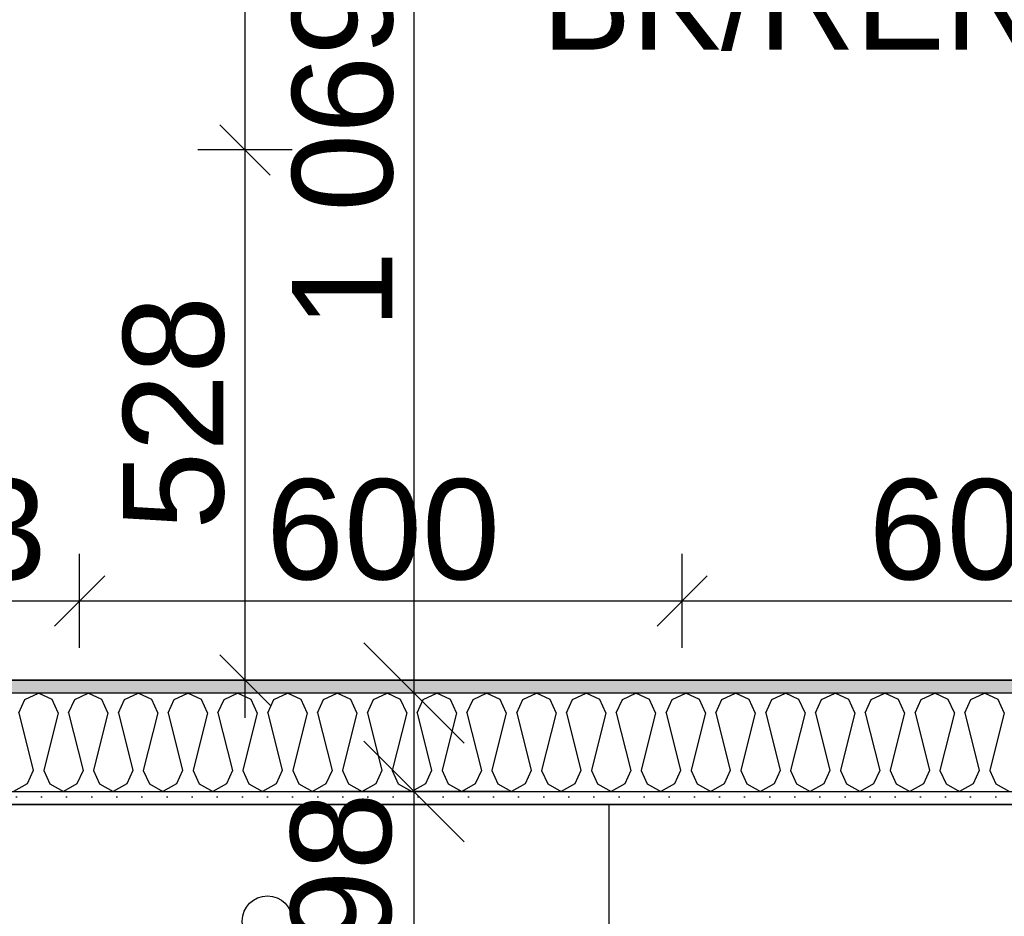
# Model space of a CAD drawing. Header units: millimetres. Extents: x -5000 to 341424, y -9235 to 550260.
# Tile 254 of 256: x 314728 to 315709, y 347937 to 348830. Entities that reach past the tile are written whole.
import ezdxf
from ezdxf.enums import TextEntityAlignment as Align

# ---------------------------------------------------------------- set-up
doc = ezdxf.new("R2010")
doc.units = ezdxf.units.MM
doc.header["$LTSCALE"] = 0.5
doc.header["$MEASUREMENT"] = 0
doc.linetypes.add('PLINE', pattern=[0])
doc.layers.add('236- Innvendig kledning og overflate(Nye konstruksjoner)', color=7, linetype='Continuous', lineweight=0)
for name, color, linetype in [('242- Ikke-bærende innervegger (Skravur)(Nye konstruksjoner)', 7, 'Continuous'), ('242- Ikke-bærende innervegger(Nye konstruksjoner)', 7, 'Continuous'), ('257- Systemhimlinger (Skravur)(Nye konstruksjoner)', 7, 'Continuous'), ('257- Systemhimlinger(Nye konstruksjoner)', 7, 'Continuous'), ('315- Utstyr for sanitærinstallasjoner(Nye konstruksjoner)', 7, 'Continuous'), ('842-M___1_50 Målsetting bygning', 7, 'Continuous'), ('842-M___1_50 Målsetting bygning(Nye konstruksjoner)', 7, 'Continuous'), ('862- M___Nettoareal(Nye konstruksjoner)', 7, 'Continuous'), ('862- M___Nettoareal(Polylinje)(Nye konstruksjoner)', 7, 'Continuous'), ('862- M___Nettoareal(Tekst)(Nye konstruksjoner)', 7, 'Continuous')]:
    doc.layers.add(name, color=color, linetype=linetype)
doc.styles.add('GENERATED_STYLE_1', font='txt')
doc.styles.add('GENERATED_STYLE_3', font='arial.ttf')
doc.dimstyles.new('GENERATED_STYLE__2', dxfattribs={"dimtxt": 100, "dimasz": 95, "dimexe": 0.18, "dimexo": 0.0625, "dimgap": 0, "dimtad": 1, "dimtih": 1, "dimtoh": 1, "dimdec": 0, "dimzin": 0, "dimdsep": 46, "dimtxsty": 'GENERATED_STYLE_3', "dimblk": 'ARROWHEAD_6', "dimblk1": 'ARROWHEAD_6', "dimblk2": 'ARROWHEAD_6', "dimcen": 0.09, "dimse1": 1, "dimse2": 1, "dimclrd": 256, "dimclre": 256, "dimclrt": 256, "dimadec": 1, "dimazin": 0, "dimtfac": 1, "dimtdec": 4, "dimtmove": 0, "dimatfit": 3, "dimfxl": 1, "dimtolj": 1, "dimtzin": 0, "dimarcsym": 0})
doc.dimstyles.new('GENERATED_STYLE__3', dxfattribs={"dimtxt": 100, "dimasz": 95, "dimexe": 0.18, "dimexo": 0.0625, "dimgap": 0, "dimtad": 1, "dimdec": 0, "dimzin": 0, "dimdsep": 46, "dimtxsty": 'GENERATED_STYLE_3', "dimblk": 'ARROWHEAD_6', "dimblk1": 'ARROWHEAD_6', "dimblk2": 'ARROWHEAD_6', "dimcen": 0.09, "dimse1": 1, "dimse2": 1, "dimclrd": 256, "dimclre": 256, "dimclrt": 256, "dimadec": 1, "dimazin": 0, "dimtfac": 1, "dimtdec": 4, "dimtmove": 2, "dimatfit": 3, "dimfxl": 1, "dimtolj": 1, "dimtzin": 0, "dimarcsym": 0})
doc.dimstyles.new('GENERATED_STYLE__4', dxfattribs={"dimtxt": 100, "dimasz": 95, "dimexe": 0.18, "dimexo": 0.0625, "dimgap": 0, "dimtad": 1, "dimdec": 0, "dimzin": 0, "dimdsep": 46, "dimtxsty": 'GENERATED_STYLE_3', "dimblk": 'ARROWHEAD_6', "dimblk1": 'ARROWHEAD_6', "dimblk2": 'ARROWHEAD_6', "dimcen": 0.09, "dimse1": 1, "dimse2": 1, "dimclrd": 256, "dimclre": 256, "dimclrt": 256, "dimadec": 1, "dimazin": 0, "dimtfac": 1, "dimtdec": 4, "dimtmove": 0, "dimatfit": 3, "dimfxl": 1, "dimtolj": 1, "dimtzin": 0, "dimarcsym": 0})
doc.dimstyles.new('GENERATED_STYLE__5', dxfattribs={"dimtxt": 100, "dimasz": 47.5, "dimexe": 0.18, "dimexo": 0.0625, "dimgap": 0, "dimtad": 1, "dimtih": 1, "dimtoh": 1, "dimdec": 0, "dimzin": 0, "dimdsep": 46, "dimtxsty": 'GENERATED_STYLE_3', "dimblk": 'ARROWHEAD_6', "dimblk1": 'ARROWHEAD_6', "dimblk2": 'ARROWHEAD_6', "dimcen": 0.09, "dimse1": 1, "dimse2": 1, "dimclrd": 256, "dimclre": 256, "dimclrt": 256, "dimadec": 1, "dimazin": 0, "dimtfac": 1, "dimtdec": 4, "dimtmove": 0, "dimatfit": 3, "dimfxl": 1, "dimtolj": 1, "dimtzin": 0, "dimarcsym": 0})
doc.dimstyles.new('GENERATED_STYLE__7', dxfattribs={"dimtxt": 100, "dimasz": 47.5, "dimexe": 0.18, "dimexo": 0.0625, "dimgap": 0, "dimtad": 1, "dimdec": 0, "dimzin": 0, "dimdsep": 46, "dimtxsty": 'GENERATED_STYLE_3', "dimblk": 'ARROWHEAD_6', "dimblk1": 'ARROWHEAD_6', "dimblk2": 'ARROWHEAD_6', "dimcen": 0.09, "dimse1": 1, "dimse2": 1, "dimclrd": 256, "dimclre": 256, "dimclrt": 256, "dimadec": 1, "dimazin": 0, "dimtfac": 1, "dimtdec": 4, "dimtmove": 0, "dimatfit": 3, "dimfxl": 1, "dimtolj": 1, "dimtzin": 0, "dimarcsym": 0})
pattern_1 = [(0, (0, 0), (0, 43.30127), [0, -25]), (0, (12.5, 21.65), (0, 43.30127), [0, -25])]

# ---------------------------------------------------------------- blocks, each defined once
blk = doc.blocks.new('HCWC_DUSJ__20', base_point=(315241.89, 346753.11))
at = {"layer": '862- M___Nettoareal(Polylinje)(Nye konstruksjoner)', "linetype": 'PLINE', "flags": 128}
blk.add_lwpolyline([(316779.91, 345447.84), (316779.91, 348047.84), (314484.9, 348047.84), (314484.9, 345447.84)], close=True, dxfattribs=at)
at = {"layer": '862- M___Nettoareal(Tekst)(Nye konstruksjoner)', "style": 'GENERATED_STYLE_1'}
for tag, p in [('DUMMY_861', (315633.43, 346941.35)), ('ROOM_NAME', (314850.34, 346891.53)), ('DUMMY_862', (314850.34, 346753.11))]:
    blk.add_attdef(tag, text='', height=100, dxfattribs=at).set_placement(p, align=Align.TOP_LEFT)
blk = doc.blocks.new('BK_RENHOLD__31', base_point=(315672.98, 348761.29))
at = {"layer": '862- M___Nettoareal(Polylinje)(Nye konstruksjoner)', "linetype": 'PLINE', "flags": 128}
blk.add_lwpolyline([(316890.91, 349227.84), (314484.9, 349227.84), (314484.9, 348171.84), (316890.91, 348171.84)], close=True, dxfattribs=at)
at = {"layer": '862- M___Nettoareal(Tekst)(Nye konstruksjoner)', "style": 'GENERATED_STYLE_1'}
for tag, p in [('DUMMY_861', (316097.93, 348949.53)), ('ROOM_NAME', (315248.04, 348899.71)), ('DUMMY_862', (315248.04, 348761.29))]:
    blk.add_attdef(tag, text='', height=100, dxfattribs=at).set_placement(p, align=Align.TOP_LEFT)
blk = doc.blocks.new('*X286')
at = {"layer": '242- Ikke-bærende innervegger (Skravur)(Nye konstruksjoner)', "linetype": 'PLINE'}
for p, q in [((314727.43, 348139.16), (314733.47, 348152.44)), ((314733.47, 348152.44), (314747.01, 348158.84)), ((314760.54, 348152.44), (314747.01, 348158.84)), ((314766.59, 348139.16), (314760.54, 348152.44)), ((314777, 348139.16), (314783.04, 348152.44)), ((314783.04, 348152.44), (314796.58, 348158.84)), ((314810.12, 348152.44), (314796.58, 348158.84)), ((314816.16, 348139.16), (314810.12, 348152.44)), ((314826.57, 348139.16), (314832.62, 348152.44)), ((314832.62, 348152.44), (314846.15, 348158.84)), ((314859.69, 348152.44), (314846.15, 348158.84)), ((314865.73, 348139.16), (314859.69, 348152.44)), ((314876.15, 348139.16), (314882.19, 348152.44)), ((314882.19, 348152.44), (314895.73, 348158.84)), ((314909.27, 348152.44), (314895.73, 348158.84)), ((314915.31, 348139.16), (314909.27, 348152.44)), ((314925.72, 348139.16), (314931.76, 348152.44)), ((314931.76, 348152.44), (314945.3, 348158.84)), ((314958.84, 348152.44), (314945.3, 348158.84)), ((314964.88, 348139.16), (314958.84, 348152.44)), ((314975.3, 348139.16), (314981.34, 348152.44)), ((314981.34, 348152.44), (314994.88, 348158.84)), ((315008.42, 348152.44), (314994.88, 348158.84)), ((315014.46, 348139.16), (315008.42, 348152.44)), ((315024.87, 348139.16), (315030.91, 348152.44)), ((315030.91, 348152.44), (315044.45, 348158.84)), ((315057.99, 348152.44), (315044.45, 348158.84)), ((315064.03, 348139.16), (315057.99, 348152.44)), ((315074.45, 348139.16), (315080.49, 348152.44)), ((315080.49, 348152.44), (315094.03, 348158.84)), ((315107.56, 348152.44), (315094.03, 348158.84)), ((315113.61, 348139.16), (315107.56, 348152.44)), ((315124.02, 348139.16), (315130.06, 348152.44)), ((315130.06, 348152.44), (315143.6, 348158.84)), ((315157.14, 348152.44), (315143.6, 348158.84)), ((315163.18, 348139.16), (315157.14, 348152.44)), ((315173.59, 348139.16), (315179.64, 348152.44)), ((315179.64, 348152.44), (315193.17, 348158.84)), ((315206.71, 348152.44), (315193.17, 348158.84)), ((315212.75, 348139.16), (315206.71, 348152.44)), ((315223.17, 348139.16), (315229.21, 348152.44)), ((315229.21, 348152.44), (315242.75, 348158.84)), ((315256.29, 348152.44), (315242.75, 348158.84)), ((315262.33, 348139.16), (315256.29, 348152.44)), ((315272.74, 348139.16), (315278.78, 348152.44)), ((315278.78, 348152.44), (315292.32, 348158.84)), ((315305.86, 348152.44), (315292.32, 348158.84)), ((315311.9, 348139.16), (315305.86, 348152.44)), ((315322.32, 348139.16), (315328.36, 348152.44)), ((315328.36, 348152.44), (315341.9, 348158.84)), ((315355.44, 348152.44), (315341.9, 348158.84)), ((315361.48, 348139.16), (315355.44, 348152.44)), ((315371.89, 348139.16), (315377.93, 348152.44)), ((315377.93, 348152.44), (315391.47, 348158.84)), ((315405.01, 348152.44), (315391.47, 348158.84)), ((315411.05, 348139.16), (315405.01, 348152.44)), ((315421.47, 348139.16), (315427.51, 348152.44)), ((315427.51, 348152.44), (315441.05, 348158.84)), ((315454.58, 348152.44), (315441.05, 348158.84)), ((315460.62, 348139.16), (315454.58, 348152.44)), ((315471.04, 348139.16), (315477.08, 348152.44)), ((315477.08, 348152.44), (315490.62, 348158.84)), ((315504.16, 348152.44), (315490.62, 348158.84)), ((315510.2, 348139.16), (315504.16, 348152.44)), ((315520.61, 348139.16), (315526.66, 348152.44)), ((315526.66, 348152.44), (315540.19, 348158.84)), ((315553.73, 348152.44), (315540.19, 348158.84)), ((315559.77, 348139.16), (315553.73, 348152.44)), ((315570.19, 348139.16), (315576.23, 348152.44)), ((315576.23, 348152.44), (315589.77, 348158.84)), ((315603.31, 348152.44), (315589.77, 348158.84)), ((315609.35, 348139.16), (315603.31, 348152.44)), ((315619.76, 348139.16), (315625.8, 348152.44)), ((315625.8, 348152.44), (315639.34, 348158.84)), ((315652.88, 348152.44), (315639.34, 348158.84)), ((315658.92, 348139.16), (315652.88, 348152.44)), ((315669.34, 348139.16), (315675.38, 348152.44)), ((315675.38, 348152.44), (315688.92, 348158.84)), ((315702.45, 348152.44), (315688.92, 348158.84)), ((315708.5, 348139.16), (315702.45, 348152.44)), ((314727.43, 348139.16), (314741.8, 348081.67)), ((314766.59, 348139.16), (314752.21, 348081.67)), ((314777, 348139.16), (314791.37, 348081.67)), ((314816.16, 348139.16), (314801.79, 348081.67)), ((314826.57, 348139.16), (314840.95, 348081.67)), ((314865.73, 348139.16), (314851.36, 348081.67)), ((314876.15, 348139.16), (314890.52, 348081.67)), ((314915.31, 348139.16), (314900.94, 348081.67)), ((314925.72, 348139.16), (314940.1, 348081.67)), ((314964.88, 348139.16), (314950.51, 348081.67)), ((314975.3, 348139.16), (314989.67, 348081.67)), ((315014.46, 348139.16), (315000.08, 348081.67)), ((315024.87, 348139.16), (315039.24, 348081.67)), ((315064.03, 348139.16), (315049.66, 348081.67)), ((315074.45, 348139.16), (315088.82, 348081.67)), ((315113.61, 348139.16), (315099.23, 348081.67)), ((315124.02, 348139.16), (315138.39, 348081.67)), ((315163.18, 348139.16), (315148.81, 348081.67)), ((315173.59, 348139.16), (315187.97, 348081.67)), ((315212.75, 348139.16), (315198.38, 348081.67)), ((315223.17, 348139.16), (315237.54, 348081.67)), ((315262.33, 348139.16), (315247.96, 348081.67)), ((315272.74, 348139.16), (315287.11, 348081.67)), ((315311.9, 348139.16), (315297.53, 348081.67)), ((315322.32, 348139.16), (315336.69, 348081.67)), ((315361.48, 348139.16), (315347.1, 348081.67)), ((315371.89, 348139.16), (315386.26, 348081.67)), ((315411.05, 348139.16), (315396.68, 348081.67)), ((315421.47, 348139.16), (315435.84, 348081.67)), ((315460.62, 348139.16), (315446.25, 348081.67)), ((315471.04, 348139.16), (315485.41, 348081.67)), ((315510.2, 348139.16), (315495.83, 348081.67)), ((315520.61, 348139.16), (315534.99, 348081.67)), ((315559.77, 348139.16), (315545.4, 348081.67)), ((315570.19, 348139.16), (315584.56, 348081.67)), ((315609.35, 348139.16), (315594.98, 348081.67)), ((315619.76, 348139.16), (315634.13, 348081.67)), ((315658.92, 348139.16), (315644.55, 348081.67)), ((315669.34, 348139.16), (315683.71, 348081.67)), ((315708.5, 348139.16), (315694.12, 348081.67)), ((314741.8, 348081.67), (314735.76, 348068.4)), ((314752.21, 348081.67), (314758.25, 348068.4)), ((314791.37, 348081.67), (314785.33, 348068.4)), ((314801.79, 348081.67), (314807.83, 348068.4)), ((314840.95, 348081.67), (314834.91, 348068.4)), ((314851.36, 348081.67), (314857.4, 348068.4)), ((314890.52, 348081.67), (314884.48, 348068.4)), ((314900.94, 348081.67), (314906.98, 348068.4)), ((314940.1, 348081.67), (314934.05, 348068.4)), ((314950.51, 348081.67), (314956.55, 348068.4)), ((314989.67, 348081.67), (314983.63, 348068.4)), ((315000.08, 348081.67), (315006.13, 348068.4)), ((315039.24, 348081.67), (315033.2, 348068.4)), ((315049.66, 348081.67), (315055.7, 348068.4)), ((315088.82, 348081.67), (315082.78, 348068.4)), ((315099.23, 348081.67), (315105.27, 348068.4)), ((315138.39, 348081.67), (315132.35, 348068.4)), ((315148.81, 348081.67), (315154.85, 348068.4)), ((315187.97, 348081.67), (315181.93, 348068.4)), ((315198.38, 348081.67), (315204.42, 348068.4)), ((315237.54, 348081.67), (315231.5, 348068.4)), ((315247.96, 348081.67), (315254, 348068.4)), ((315287.11, 348081.67), (315281.07, 348068.4)), ((315297.53, 348081.67), (315303.57, 348068.4)), ((315336.69, 348081.67), (315330.65, 348068.4)), ((315347.1, 348081.67), (315353.15, 348068.4)), ((315386.26, 348081.67), (315380.22, 348068.4)), ((315396.68, 348081.67), (315402.72, 348068.4)), ((315435.84, 348081.67), (315429.8, 348068.4)), ((315446.25, 348081.67), (315452.29, 348068.4)), ((315485.41, 348081.67), (315479.37, 348068.4)), ((315495.83, 348081.67), (315501.87, 348068.4)), ((315534.99, 348081.67), (315528.95, 348068.4)), ((315545.4, 348081.67), (315551.44, 348068.4)), ((315584.56, 348081.67), (315578.52, 348068.4)), ((315594.98, 348081.67), (315601.02, 348068.4)), ((315634.13, 348081.67), (315628.09, 348068.4)), ((315644.55, 348081.67), (315650.59, 348068.4)), ((315683.71, 348081.67), (315677.67, 348068.4)), ((315694.12, 348081.67), (315700.17, 348068.4)), ((314735.76, 348068.4), (314722.22, 348060.84)), ((314758.25, 348068.4), (314771.79, 348060.84)), ((314785.33, 348068.4), (314771.79, 348060.84)), ((314807.83, 348068.4), (314821.37, 348060.84)), ((314834.91, 348068.4), (314821.37, 348060.84)), ((314857.4, 348068.4), (314870.94, 348060.84)), ((314884.48, 348068.4), (314870.94, 348060.84)), ((314906.98, 348068.4), (314920.52, 348060.84)), ((314934.05, 348068.4), (314920.52, 348060.84)), ((314956.55, 348068.4), (314970.09, 348060.84)), ((314983.63, 348068.4), (314970.09, 348060.84)), ((315006.13, 348068.4), (315019.66, 348060.84)), ((315033.2, 348068.4), (315019.66, 348060.84)), ((315055.7, 348068.4), (315069.24, 348060.84)), ((315082.78, 348068.4), (315069.24, 348060.84)), ((315105.27, 348068.4), (315118.81, 348060.84)), ((315132.35, 348068.4), (315118.81, 348060.84)), ((315154.85, 348068.4), (315168.39, 348060.84)), ((315181.93, 348068.4), (315168.39, 348060.84)), ((315204.42, 348068.4), (315217.96, 348060.84)), ((315231.5, 348068.4), (315217.96, 348060.84)), ((315254, 348068.4), (315267.54, 348060.84)), ((315281.07, 348068.4), (315267.54, 348060.84)), ((315303.57, 348068.4), (315317.11, 348060.84)), ((315330.65, 348068.4), (315317.11, 348060.84)), ((315353.15, 348068.4), (315366.68, 348060.84)), ((315380.22, 348068.4), (315366.68, 348060.84)), ((315402.72, 348068.4), (315416.26, 348060.84)), ((315429.8, 348068.4), (315416.26, 348060.84)), ((315452.29, 348068.4), (315465.83, 348060.84)), ((315479.37, 348068.4), (315465.83, 348060.84)), ((315501.87, 348068.4), (315515.41, 348060.84)), ((315528.95, 348068.4), (315515.41, 348060.84)), ((315551.44, 348068.4), (315564.98, 348060.84)), ((315578.52, 348068.4), (315564.98, 348060.84)), ((315601.02, 348068.4), (315614.56, 348060.84)), ((315628.09, 348068.4), (315614.56, 348060.84)), ((315650.59, 348068.4), (315664.13, 348060.84)), ((315677.67, 348068.4), (315664.13, 348060.84)), ((315700.17, 348068.4), (315713.7, 348060.84))]:
    blk.add_line(p, q, dxfattribs=at)
blk = doc.blocks.new('*D822')
at = {"layer": '842-M___1_50 Målsetting bygning', "linetype": 'PLINE'}
for p, q in [((314670.91, 344313.32), (314670.91, 344500.82)), ((316890.91, 344313.32), (316890.91, 344500.82)), ((314720.91, 344457.07), (314620.91, 344357.07)), ((316940.91, 344457.07), (316840.91, 344357.07)), ((314670.91, 344407.07), (316890.91, 344407.07))]:
    blk.add_line(p, q, dxfattribs=at)
at = {"layer": '842-M___1_50 Målsetting bygning', "char_height": 100, "attachment_point": 7, "style": 'GENERATED_STYLE_3'}
for s, insert in [('\\A1;{\\pql;\\fArial|b0|i0|c0|p0;\\W1.000000;2\xa0220}', (315609.31, 344427.07)), ('\\A1;{\\pql;\\fArial|b0|i0|c0|p0;\\W1.000000;220}', (316886.5, 344427.07))]:
    blk.add_mtext(s, dxfattribs=dict(at, insert=insert))
blk = doc.blocks.new('ARROWHEAD_6')
at = {"linetype": 'Continuous'}
for p, q in [((-0.5, -0.5), (0.5, 0.5)), ((0, 0), (-1, 0))]:
    blk.add_line(p, q, dxfattribs=at)
blk = doc.blocks.new('*D983')
at = {"layer": '842-M___1_50 Målsetting bygning', "linetype": 'PLINE'}
for p, q in [((315070.89, 348110.84), (315170.89, 348010.84)), ((315214.64, 348060.84), (315027.14, 348060.84)), ((315120.89, 345385.84), (315120.89, 348060.84)), ((315070.89, 345435.84), (315170.89, 345335.84)), ((315214.64, 345385.84), (315027.14, 345385.84))]:
    blk.add_line(p, q, dxfattribs=at)
at = {"layer": '842-M___1_50 Målsetting bygning', "char_height": 100, "attachment_point": 7, "rotation": 90, "style": 'GENERATED_STYLE_3'}
for s, insert in [('\\A1;{\\pql;\\fArial|b0|i0|c0|p0;\\W1.000000;98}', (315099.46, 347904.62)), ('\\A1;{\\pql;\\fArial|b0|i0|c0|p0;\\W1.000000;2\xa0675}', (315099.46, 346976.09))]:
    blk.add_mtext(s, dxfattribs=dict(at, insert=insert))
blk = doc.blocks.new('*D984')
at = {"layer": '842-M___1_50 Målsetting bygning', "linetype": 'PLINE'}
for p, q in [((315070.89, 348208.84), (315170.89, 348108.84)), ((315214.64, 348158.84), (315027.14, 348158.84)), ((315120.89, 348060.84), (315120.89, 348158.84)), ((315070.89, 348110.84), (315170.89, 348010.84)), ((315214.64, 348060.84), (315027.14, 348060.84))]:
    blk.add_line(p, q, dxfattribs=at)
blk = doc.blocks.new('*D985')
at = {"layer": '842-M___1_50 Målsetting bygning', "linetype": 'PLINE'}
for p, q in [((315070.89, 349277.84), (315170.89, 349177.84)), ((315214.64, 349227.84), (315027.14, 349227.84)), ((315120.89, 348158.84), (315120.89, 349227.84)), ((315070.89, 348208.84), (315170.89, 348108.84)), ((315214.64, 348158.84), (315027.14, 348158.84))]:
    blk.add_line(p, q, dxfattribs=at)
at = {"layer": '842-M___1_50 Målsetting bygning', "char_height": 100, "attachment_point": 7, "rotation": 90, "style": 'GENERATED_STYLE_3'}
for s, insert in [('\\A1;{\\pql;\\fArial|b0|i0|c0|p0;\\W1.000000;220}', (315100.89, 349223.44)), ('\\A1;{\\pql;\\fArial|b0|i0|c0|p0;\\W1.000000;1\xa0069}', (315100.89, 348521.75))]:
    blk.add_mtext(s, dxfattribs=dict(at, insert=insert))
blk = doc.blocks.new('*D1052')
at = {"layer": '257- Systemhimlinger(Nye konstruksjoner)', "linetype": 'PLINE'}
for p, q in [((314484.9, 347738.02), (314484.9, 347831.77)), ((315032.4, 347738.02), (315032.4, 347831.77)), ((314509.9, 347809.9), (314459.9, 347759.9)), ((315057.4, 347809.9), (315007.4, 347759.9)), ((314447.4, 347784.9), (314484.9, 347784.9)), ((314484.9, 347784.9), (315032.4, 347784.9))]:
    blk.add_line(p, q, dxfattribs=at)
at = {"layer": '257- Systemhimlinger(Nye konstruksjoner)', "insert": (314644.25, 347804.9), "char_height": 100, "attachment_point": 7, "style": 'GENERATED_STYLE_3'}
blk.add_mtext('\\A1;{\\pql;\\fArial|b0|i0|c0|p0;\\W1.000000;547}', dxfattribs=at)
blk = doc.blocks.new('*D1060')
at = {"layer": '257- Systemhimlinger(Nye konstruksjoner)', "linetype": 'PLINE'}
for p, q in [((316709.92, 348047.84), (316709.92, 348085.34)), ((316734.92, 348022.84), (316684.92, 348072.84)), ((316756.79, 348047.84), (316663.04, 348047.84)), ((316709.92, 347647.84), (316709.92, 348047.84)), ((316684.92, 347672.84), (316734.92, 347622.84)), ((316756.79, 347647.84), (316663.04, 347647.84))]:
    blk.add_line(p, q, dxfattribs=at)
at = {"layer": '257- Systemhimlinger(Nye konstruksjoner)', "insert": (316689.92, 347733.43), "char_height": 100, "attachment_point": 7, "rotation": 90, "style": 'GENERATED_STYLE_3'}
blk.add_mtext('\\A1;{\\pql;\\fArial|b0|i0|c0|p0;\\W1.000000;400}', dxfattribs=at)
blk = doc.blocks.new('*D1061')
at = {"layer": '257- Systemhimlinger(Nye konstruksjoner)', "linetype": 'PLINE'}
for p, q in [((314484.91, 348203.78), (314484.91, 348297.53)), ((314787.91, 348203.78), (314787.91, 348297.53)), ((314509.91, 348275.65), (314459.91, 348225.65)), ((314812.91, 348275.65), (314762.91, 348225.65)), ((314447.41, 348250.65), (314484.91, 348250.65)), ((314484.91, 348250.65), (314787.91, 348250.65))]:
    blk.add_line(p, q, dxfattribs=at)
at = {"layer": '257- Systemhimlinger(Nye konstruksjoner)', "insert": (314522, 348270.65), "char_height": 100, "attachment_point": 7, "style": 'GENERATED_STYLE_3'}
blk.add_mtext('\\A1;{\\pql;\\fArial|b0|i0|c0|p0;\\W1.000000;303}', dxfattribs=at)
blk = doc.blocks.new('*D1062')
at = {"layer": '257- Systemhimlinger(Nye konstruksjoner)', "linetype": 'PLINE'}
for p, q in [((314787.91, 348203.78), (314787.91, 348297.53)), ((315387.91, 348203.78), (315387.91, 348297.53)), ((314812.91, 348275.65), (314762.91, 348225.65)), ((315412.91, 348275.65), (315362.91, 348225.65)), ((314787.91, 348250.65), (315387.91, 348250.65))]:
    blk.add_line(p, q, dxfattribs=at)
at = {"layer": '257- Systemhimlinger(Nye konstruksjoner)', "insert": (314973.5, 348270.65), "char_height": 100, "attachment_point": 7, "style": 'GENERATED_STYLE_3'}
blk.add_mtext('\\A1;{\\pql;\\fArial|b0|i0|c0|p0;\\W1.000000;600}', dxfattribs=at)
blk = doc.blocks.new('*D1063')
at = {"layer": '257- Systemhimlinger(Nye konstruksjoner)', "linetype": 'PLINE'}
for p, q in [((315387.91, 348203.78), (315387.91, 348297.53)), ((315987.91, 348203.78), (315987.91, 348297.53)), ((315412.91, 348275.65), (315362.91, 348225.65)), ((316012.91, 348275.65), (315962.91, 348225.65)), ((315387.91, 348250.65), (315987.91, 348250.65))]:
    blk.add_line(p, q, dxfattribs=at)
at = {"layer": '257- Systemhimlinger(Nye konstruksjoner)', "insert": (315573.5, 348270.65), "char_height": 100, "attachment_point": 7, "style": 'GENERATED_STYLE_3'}
blk.add_mtext('\\A1;{\\pql;\\fArial|b0|i0|c0|p0;\\W1.000000;600}', dxfattribs=at)
blk = doc.blocks.new('*D1066')
at = {"layer": '257- Systemhimlinger(Nye konstruksjoner)', "linetype": 'PLINE'}
for p, q in [((314927.62, 348724.84), (314977.62, 348674.84)), ((314999.49, 348699.84), (314905.74, 348699.84)), ((314952.62, 348171.84), (314952.62, 348699.84)), ((314927.62, 348196.84), (314977.62, 348146.84)), ((314999.49, 348171.84), (314905.74, 348171.84)), ((314952.62, 348134.34), (314952.62, 348171.84))]:
    blk.add_line(p, q, dxfattribs=at)
at = {"layer": '257- Systemhimlinger(Nye konstruksjoner)', "insert": (314932.62, 348321.43), "char_height": 100, "attachment_point": 7, "rotation": 90, "style": 'GENERATED_STYLE_3'}
blk.add_mtext('\\A1;{\\pql;\\fArial|b0|i0|c0|p0;\\W1.000000;528}', dxfattribs=at)
blk = doc.blocks.new('*D1067')
at = {"layer": '257- Systemhimlinger(Nye konstruksjoner)', "linetype": 'PLINE'}
for p, q in [((314952.62, 349227.84), (314952.62, 349265.34)), ((314977.62, 349202.84), (314927.62, 349252.84)), ((314999.49, 349227.84), (314905.74, 349227.84)), ((314952.62, 348699.84), (314952.62, 349227.84)), ((314927.62, 348724.84), (314977.62, 348674.84)), ((314999.49, 348699.84), (314905.74, 348699.84))]:
    blk.add_line(p, q, dxfattribs=at)
at = {"layer": '257- Systemhimlinger(Nye konstruksjoner)', "insert": (314932.62, 348849.44), "char_height": 100, "attachment_point": 7, "rotation": 90, "style": 'GENERATED_STYLE_3'}
blk.add_mtext('\\A1;{\\pql;\\fArial|b0|i0|c0|p0;\\W1.000000;528}', dxfattribs=at)
blk = doc.blocks.new('Servant[291]', base_point=(314974.91, 348047.84))
at = {"layer": '315- Utstyr for sanitærinstallasjoner(Nye konstruksjoner)', "linetype": 'PLINE'}
for p, q in [((314961.31, 347906.93), (314961.31, 347892.06)), ((314988.51, 347906.93), (314961.31, 347906.93)), ((314988.51, 347892.06), (314988.51, 347906.93)), ((314733.47, 347893.96), (314745.11, 347898.69)), ((314745.11, 347898.69), (314757.74, 347901.69)), ((314757.74, 347901.69), (314770.91, 347902.84)), ((314770.91, 347902.84), (315178.91, 347902.84)), ((315178.91, 347902.84), (315192.07, 347901.69)), ((315192.07, 347901.69), (315204.7, 347898.69)), ((315204.7, 347898.69), (315216.34, 347893.96)), ((314714.81, 347880.03), (314723.25, 347887.66)), ((314723.25, 347887.66), (314733.47, 347893.96)), ((315216.34, 347893.96), (315226.56, 347887.66)), ((315226.56, 347887.66), (315235, 347880.03)), ((314708.47, 347871.35), (314714.81, 347880.03)), ((315235, 347880.03), (315241.34, 347871.35)), ((314704.45, 347861.92), (314708.47, 347871.35)), ((315241.34, 347871.35), (315245.36, 347861.92)), ((314702.91, 347852.1), (314704.45, 347861.92)), ((315245.36, 347861.92), (315246.91, 347852.1)), ((314702.91, 347583.84), (314702.91, 347852.1)), ((315246.91, 347852.1), (315246.91, 347583.84)), ((314704.45, 347574.02), (314702.91, 347583.84)), ((315246.91, 347583.84), (315245.36, 347574.02)), ((314708.47, 347564.59), (314704.45, 347574.02)), ((315245.36, 347574.02), (315241.34, 347564.59)), ((314714.81, 347555.91), (314708.47, 347564.59)), ((315241.34, 347564.59), (315235, 347555.91)), ((314723.25, 347548.28), (314714.81, 347555.91)), ((315235, 347555.91), (315226.56, 347548.28)), ((314733.47, 347541.98), (314723.25, 347548.28)), ((315226.56, 347548.28), (315216.34, 347541.98)), ((314745.11, 347537.25), (314733.47, 347541.98)), ((314757.74, 347534.25), (314745.11, 347537.25)), ((314770.91, 347533.1), (314757.74, 347534.25)), ((315192.07, 347534.25), (315178.91, 347533.1)), ((315204.7, 347537.25), (315192.07, 347534.25)), ((315216.34, 347541.98), (315204.7, 347537.25)), ((315178.91, 347533.1), (314770.91, 347533.1))]:
    blk.add_line(p, q, dxfattribs=at)
at = {"layer": '315- Utstyr for sanitærinstallasjoner(Nye konstruksjoner)', "linetype": 'PLINE', "flags": 128}
blk.add_lwpolyline([(314774.38, 347469.34), (314749.22, 347460.9), (314721.82, 347458.52), (314694.74, 347462.43), (314670.5, 347472.25), (314651.36, 347487.07), (314639.12, 347505.51), (314634.91, 347525.84), (314634.91, 348047.84), (315314.91, 348047.84), (315314.91, 347525.84), (315310.69, 347505.51), (315298.45, 347487.07), (315279.31, 347472.25), (315255.07, 347462.43), (315227.99, 347458.52), (315200.59, 347460.9), (315175.43, 347469.34), (315128.31, 347486.45), (315078.62, 347498.88), (315027.2, 347506.42), (314974.91, 347508.95), (314922.61, 347506.42), (314871.19, 347498.88), (314821.5, 347486.45)], close=True, dxfattribs=at)
blk.add_lwpolyline([(314999.91, 347931.84), (314995.91, 347889.89, -0.12102), (314992.63, 347880.38), (314986.01, 347827.44, -0.882566), (314963.81, 347827.44), (314957.18, 347880.38, -0.12102), (314953.91, 347889.89), (314949.91, 347931.84, -1)], format="xyb", close=True, dxfattribs=at)
at = {"layer": '315- Utstyr for sanitærinstallasjoner(Nye konstruksjoner)', "linetype": 'PLINE'}
blk.add_circle((314974.91, 347802.68), 15, dxfattribs=at)
for centre, radius, start, end in [((314974.91, 347892.06), 13.6, 180, 0), ((314974.91, 347891.79), 21.09, 212.77103, 327.22897)]:
    blk.add_arc(centre, radius, start, end, dxfattribs=at)
blk = doc.blocks.new('*D1491')
at = {"layer": '842-M___1_50 Målsetting bygning(Nye konstruksjoner)', "linetype": 'PLINE'}
for p, q in [((314471.91, 347403.6), (314471.91, 347591.1)), ((316792.91, 347403.6), (316792.91, 347591.1)), ((314521.91, 347547.35), (314421.91, 347447.35)), ((316742.91, 347447.35), (316842.91, 347547.35)), ((314471.91, 347497.35), (316792.91, 347497.35))]:
    blk.add_line(p, q, dxfattribs=at)
at = {"layer": '842-M___1_50 Målsetting bygning(Nye konstruksjoner)', "char_height": 100, "attachment_point": 7, "style": 'GENERATED_STYLE_3'}
for s, insert in [('\\A1;{\\pql;\\fArial|b0|i0|c0|p0;\\W1.000000;2\xa0321}', (315460.81, 347517.35)), ('\\A1;{\\pql;\\fArial|b0|i0|c0|p0;\\W1.000000;98}', (316765.63, 347517.35))]:
    blk.add_mtext(s, dxfattribs=dict(at, insert=insert))

msp = doc.modelspace()

# ---------------------------------------------------------------- hatches: boundary and pattern name
at = {"layer": '242- Ikke-bærende innervegger (Skravur)(Nye konstruksjoner)', "linetype": 'Continuous'}
h = msp.add_hatch(dxfattribs=at)
h.set_pattern_fill('Prikker_tett', color=256, style=0, pattern_type=2)
h.set_pattern_definition(pattern_1)
h.paths.add_polyline_path([(316890.91, 348171.84), (314484.9, 348171.84), (314484.9, 348158.84), (316890.91, 348158.84)])
h = msp.add_hatch(dxfattribs=at)
h.set_pattern_fill('Prikker_tett', color=256, style=0, pattern_type=2)
h.set_pattern_definition(pattern_1)
h.paths.add_polyline_path([(316779.91, 348060.84), (314484.9, 348060.84), (314484.9, 348047.84), (316779.91, 348047.84)])

# ---------------------------------------------------------------- linework, layer by layer
at = {"layer": '236- Innvendig kledning og overflate(Nye konstruksjoner)', "linetype": 'PLINE', "flags": 128}
for points in [[(316890.91, 348171.84), (314484.9, 348171.84)], [(314484.9, 348047.84), (316779.91, 348047.84)]]:
    msp.add_lwpolyline(points, dxfattribs=at)
at = {"layer": '242- Ikke-bærende innervegger(Nye konstruksjoner)', "linetype": 'PLINE'}
for p, q in [((316792.91, 348158.84), (314484.9, 348158.84)), ((314484.9, 348060.84), (316792.91, 348060.84))]:
    msp.add_line(p, q, dxfattribs=at)
at = {"layer": '257- Systemhimlinger (Skravur)(Nye konstruksjoner)', "linetype": 'PLINE', "flags": 128}
for points in [[(314484.91, 349227.84), (316890.91, 349227.84), (316890.91, 348171.84), (314484.91, 348171.84)], [(314484.9, 348047.84), (316779.91, 348047.84), (316779.91, 345447.84), (314484.9, 345447.84)]]:
    msp.add_lwpolyline(points, close=True, dxfattribs=at)

# ---------------------------------------------------------------- block references
at = {"layer": '242- Ikke-bærende innervegger(Nye konstruksjoner)'}
msp.add_blockref('*X286', (0, 0), dxfattribs=at)
at = {"layer": '315- Utstyr for sanitærinstallasjoner(Nye konstruksjoner)', "linetype": 'PLINE'}
msp.add_blockref('Servant[291]', (314974.91, 348047.84), dxfattribs=at)
at = {"layer": '862- M___Nettoareal(Nye konstruksjoner)', "linetype": 'Continuous'}
ref = msp.add_blockref('BK_RENHOLD__31', (315672.98, 348761.29), dxfattribs=at)
ref.add_attrib('ROOM_NAME', 'BK/RENHOLD', dxfattribs={"layer": '862- M___Nettoareal(Tekst)(Nye konstruksjoner)', "color": 7, "height": 100, "style": 'GENERATED_STYLE_1'}).set_placement((315248.04, 348899.71), align=Align.TOP_LEFT)
msp.add_blockref('HCWC_DUSJ__20', (315241.89, 346753.11), dxfattribs=at)

# ---------------------------------------------------------------- dimensions: what is measured, and where the dimension line sits
at = {"layer": '257- Systemhimlinger(Nye konstruksjoner)', "linetype": 'Continuous'}
for base, p1, p2, picture, middle in [((314952.62, 349227.84), (316587.91, 348699.84), (316890.91, 349227.84), '*D1067', (314882.62, 348963.59)), ((314952.62, 348699.84), (316890.91, 348171.84), (316587.91, 348699.84), '*D1066', (314882.62, 348435.59)), ((316709.92, 348047.84), (315032.4, 347647.84), (316779.91, 348047.84), '*D1060', (316639.92, 347847.59))]:
    dim = msp.add_linear_dim(base=base, p1=p1, p2=p2, angle=90, dimstyle='GENERATED_STYLE__7', dxfattribs=at)
    dim.commit()
    dim.dimension.update_dxf_attribs({"geometry": picture, "text_midpoint": middle, "dimtype": 160, "text_rotation": 90})
for base, p1, p2, picture, middle in [((314787.91, 348250.65), (314484.91, 349227.84), (314787.91, 348699.84), '*D1061', (314636.15, 348320.65)), ((315387.91, 348250.65), (314787.91, 348699.84), (315387.91, 348699.84), '*D1062', (315087.65, 348320.65)), ((315987.91, 348250.65), (315387.91, 348699.84), (315987.91, 348699.84), '*D1063', (315687.65, 348320.65)), ((315032.4049, 347784.898), (314484.905, 348047.8427), (315032.4049, 347047.8433), '*D1052', (314758.4009, 347854.898))]:
    dim = msp.add_linear_dim(base=base, p1=p1, p2=p2, dimstyle='GENERATED_STYLE__5', dxfattribs=at)
    dim.commit()
    dim.dimension.update_dxf_attribs({"geometry": picture, "text_midpoint": middle, "dimtype": 160})
at = {"layer": '842-M___1_50 Målsetting bygning', "linetype": 'Continuous'}
dim = msp.add_linear_dim(base=(316890.91, 344407.07), p1=(314670.91, 344287.84), p2=(316890.91, 349747.84), dimstyle='GENERATED_STYLE__2', dxfattribs=at)
dim.commit()
dim.dimension.update_dxf_attribs({"geometry": '*D822', "text_midpoint": (315780.85, 344477.07), "dimtype": 160})
for base, p1, p2, dimstyle, picture, middle in [((315120.89, 349227.84), (315681.41, 348158.84), (316890.91, 349227.84), 'GENERATED_STYLE__4', '*D985', (315050.89, 348693.29)), ((315120.89, 348158.84), (315687.9, 348060.84), (315681.41, 348158.84), 'GENERATED_STYLE__3', '*D984', (315049.46, 347980.73)), ((315120.89, 348060.84), (317521.24, 345385.84), (315687.9, 348060.84), 'GENERATED_STYLE__3', '*D983', (315049.46, 347147.63))]:
    dim = msp.add_linear_dim(base=base, p1=p1, p2=p2, angle=90, dimstyle=dimstyle, dxfattribs=at)
    dim.commit()
    dim.dimension.update_dxf_attribs({"geometry": picture, "text_midpoint": middle, "dimtype": 160, "text_rotation": 90})
at = {"layer": '842-M___1_50 Målsetting bygning(Nye konstruksjoner)', "linetype": 'Continuous'}
dim = msp.add_linear_dim(base=(316792.91, 347497.35), p1=(314471.91, 348969.84), p2=(316792.91, 346747.84), dimstyle='GENERATED_STYLE__2', dxfattribs=at)
dim.commit()
dim.dimension.update_dxf_attribs({"geometry": '*D1491', "text_midpoint": (315632.35, 347567.35), "dimtype": 160})

doc.saveas('drawing.dxf')
